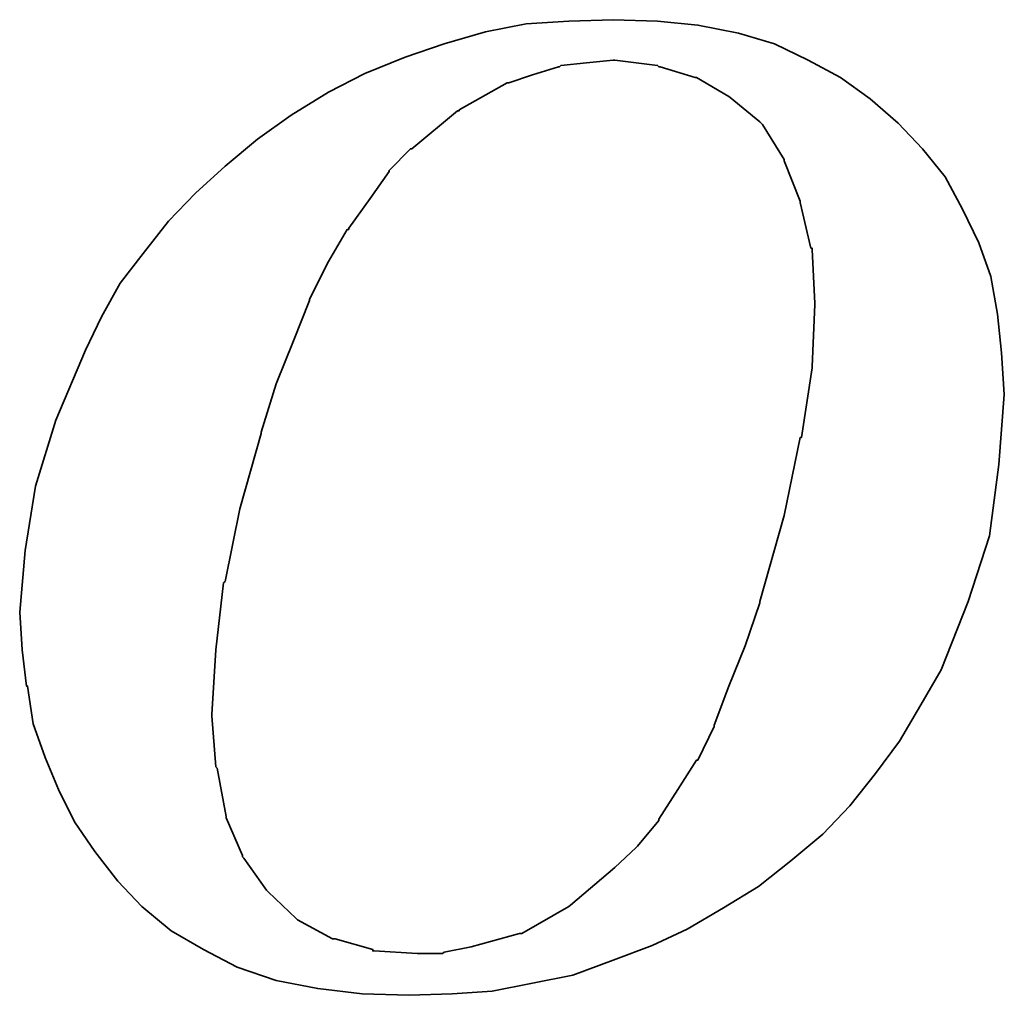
# Model space of a CAD drawing. Header units: inches. Extents: x 36 to 678, y -393 to 752.
# Tile 31 of 41: x 211.69 to 214.84, y 146.64 to 149.76. Entities that reach past the tile are written whole.
import ezdxf

# ---------------------------------------------------------------- set-up
doc = ezdxf.new("R2010")
doc.units = ezdxf.units.IN
doc.header["$LTSCALE"] = 5
doc.header["$MEASUREMENT"] = 0
doc.layers.add('DIM', color=4, linetype='Continuous')
doc.layers.add('layer 1', color=7, linetype='Continuous')

# ---------------------------------------------------------------- blocks, each defined once
blk = doc.blocks.new('TBI MOTION logo(完整正式版)')
at = {"layer": 'layer 1', "color": 22, "lineweight": 35}
for points, knots in [([(-11.34375, -6.98375), (-11.34375, -6.98375), (-10.91375, -7.43875), (-10.91375, -7.43875), (-10.91375, -7.43875), (-10.91375, -7.43875), (-10.38625, -7.87125), (-10.38625, -7.87125), (-10.38625, -7.87125), (-10.38625, -7.87125), (-9.81125, -8.20375), (-9.81125, -8.20375), (-9.81125, -8.20375), (-9.81125, -8.20375), (-9.21125, -8.51875), (-9.21125, -8.51875), (-9.21125, -8.51875), (-9.21125, -8.51875), (-8.51625, -8.75875), (-8.51625, -8.75875), (-8.51625, -8.75875), (-8.51625, -8.75875), (-7.77125, -8.90375), (-7.77125, -8.90375), (-7.77125, -8.90375), (-7.77125, -8.90375), (-6.97875, -8.99875), (-6.97875, -8.99875), (-6.97875, -8.99875), (-6.97875, -8.99875), (-6.14125, -9.02375), (-6.14125, -9.02375), (-6.14125, -9.02375), (-6.14125, -9.02375), (-5.37125, -8.99875), (-5.37125, -8.99875), (-5.37125, -8.99875), (-5.37125, -8.99875), (-4.65375, -8.94875), (-4.65375, -8.94875), (-4.65375, -8.94875), (-4.65375, -8.94875), (-3.93375, -8.80625), (-3.93375, -8.80625), (-3.93375, -8.80625), (-3.93375, -8.80625), (-3.21375, -8.66375), (-3.21375, -8.66375), (-3.21375, -8.66375), (-3.21375, -8.66375), (-2.49375, -8.39875), (-2.49375, -8.39875), (-2.49375, -8.39875), (-2.49375, -8.39875), (-1.79875, -8.13375), (-1.79875, -8.13375), (-1.79875, -8.13375), (-1.79875, -8.13375), (-1.17375, -7.84375), (-1.17375, -7.84375), (-1.17375, -7.84375), (-1.17375, -7.84375), (-0.52375, -7.46375), (-0.52375, -7.46375), (-0.52375, -7.46375), (-0.52375, -7.46375), (0.10124, -7.07875), (0.10124, -7.07875), (0.10124, -7.07875), (0.10124, -7.07875), (0.67625, -6.62375), (0.67625, -6.62375), (0.67625, -6.62375), (0.67625, -6.62375), (1.24874, -6.14375), (1.24874, -6.14375), (1.24874, -6.14375), (1.24874, -6.14375), (1.72874, -5.64125), (1.72874, -5.64125), (1.72874, -5.64125), (1.72874, -5.64125), (2.18624, -5.06375), (2.18624, -5.06375), (2.18624, -5.06375), (2.18624, -5.06375), (2.61625, -4.48874), (2.61625, -4.48874), (2.61625, -4.48874), (2.61625, -4.48874), (3.00125, -3.83874), (3.00125, -3.83874), (3.00125, -3.83874), (3.00125, -3.83874), (3.36124, -3.21374), (3.36124, -3.21374), (3.36124, -3.21374), (3.36124, -3.21374), (3.84374, -1.99125), (3.84374, -1.99125), (3.84374, -1.99125), (3.84374, -1.99125), (4.22625, -0.81875), (4.22625, -0.81875), (4.22625, -0.81875), (4.22625, -0.81875), (4.39125, 0.45624), (4.39125, 0.45624), (4.39125, 0.45624), (4.39125, 0.45624), (4.48874, 1.70124), (4.48874, 1.70124), (4.48874, 1.70124), (4.48874, 1.70124), (4.43874, 2.44625), (4.43874, 2.44625), (4.43874, 2.44625), (4.43874, 2.44625), (4.36874, 3.14125), (4.36874, 3.14125), (4.36874, 3.14125), (4.36874, 3.14125), (4.25125, 3.81125), (4.25125, 3.81125), (4.25125, 3.81125), (4.25125, 3.81125), (4.03124, 4.41125), (4.03124, 4.41125), (4.03124, 4.41125), (4.03124, 4.41125), (3.74374, 5.01125), (3.74374, 5.01125), (3.74374, 5.01125), (3.74374, 5.01125), (3.43124, 5.58875), (3.43124, 5.58875), (3.43124, 5.58875), (3.43124, 5.58875), (3.02625, 6.09125), (3.02625, 6.09125), (3.02625, 6.09125), (3.02625, 6.09125), (2.59374, 6.54875), (2.59374, 6.54875), (2.59374, 6.54875), (2.59374, 6.54875), (2.09124, 6.98125), (2.09124, 6.98125), (2.09124, 6.98125), (2.09124, 6.98125), (1.56124, 7.36625), (1.56124, 7.36625), (1.56124, 7.36625), (1.56124, 7.36625), (0.98624, 7.67625), (0.98624, 7.67625), (0.98624, 7.67625), (0.98624, 7.67625), (0.38624, 7.96375), (0.38624, 7.96375), (0.38624, 7.96375), (0.38624, 7.96375), (-0.25875, 8.15625), (-0.25875, 8.15625), (-0.25875, 8.15625), (-0.25875, 8.15625), (-0.98125, 8.30125), (-0.98125, 8.30125), (-0.98125, 8.30125), (-0.98125, 8.30125), (-1.70124, 8.37125), (-1.70124, 8.37125), (-1.70124, 8.37125), (-1.70124, 8.37125), (-2.49375, 8.39624), (-2.49375, 8.39624), (-2.49375, 8.39624), (-2.49375, 8.39624), (-3.28625, 8.37125), (-3.28625, 8.37125), (-3.28625, 8.37125), (-3.28625, 8.37125), (-4.05125, 8.32125), (-4.05125, 8.32125), (-4.05125, 8.32125), (-4.05125, 8.32125), (-4.77375, 8.18125), (-4.77375, 8.18125), (-4.77375, 8.18125), (-4.77375, 8.18125), (-5.51625, 7.96375), (-5.51625, 7.96375), (-5.51625, 7.96375), (-5.51625, 7.96375), (-6.21125, 7.72625), (-6.21125, 7.72625), (-6.21125, 7.72625), (-6.21125, 7.72625), (-6.92875, 7.43625), (-6.92875, 7.43625), (-6.92875, 7.43625), (-6.92875, 7.43625), (-7.57875, 7.10125), (-7.57875, 7.10125), (-7.57875, 7.10125), (-7.57875, 7.10125), (-8.24875, 6.69125), (-8.24875, 6.69125), (-8.24875, 6.69125), (-8.24875, 6.69125), (-8.84875, 6.26125), (-8.84875, 6.26125), (-8.84875, 6.26125), (-8.84875, 6.26125), (-9.42625, 5.78125), (-9.42625, 5.78125), (-9.42625, 5.78125), (-9.42625, 5.78125), (-9.95375, 5.30125), (-9.95375, 5.30125), (-9.95375, 5.30125), (-9.95375, 5.30125), (-10.43375, 4.79624), (-10.43375, 4.79624), (-10.43375, 4.79624), (-10.43375, 4.79624), (-10.88875, 4.22125), (-10.88875, 4.22125), (-10.88875, 4.22125), (-10.88875, 4.22125), (-11.29875, 3.69375), (-11.29875, 3.69375), (-11.29875, 3.69375), (-11.29875, 3.69375), (-11.63375, 3.09125), (-11.63375, 3.09125), (-11.63375, 3.09125), (-11.63375, 3.09125), (-11.91875, 2.49625), (-11.91875, 2.49625), (-11.91875, 2.49625), (-11.91875, 2.49625), (-12.44875, 1.24625), (-12.44875, 1.24625), (-12.44875, 1.24625), (-12.44875, 1.24625), (-12.80875, 0.06874), (-12.80875, 0.06874), (-12.80875, 0.06874), (-12.80875, 0.06874), (-12.99875, -1.07875), (-12.99875, -1.07875), (-12.99875, -1.07875), (-12.99875, -1.07875), (-13.09375, -2.18375), (-13.09375, -2.18375), (-13.09375, -2.18375), (-13.09375, -2.18375), (-13.04875, -2.85375), (-13.04875, -2.85375), (-13.04875, -2.85375), (-13.04875, -2.85375), (-12.97375, -3.50375), (-12.97375, -3.50375), (-12.97375, -3.50375), (-12.97375, -3.50375), (-12.95375, -3.50375), (-12.95375, -3.50375), (-12.95375, -3.50375), (-12.95375, -3.50375), (-12.85375, -4.17375), (-12.85375, -4.17375), (-12.85375, -4.17375), (-12.85375, -4.17375), (-12.63875, -4.77624), (-12.63875, -4.77624), (-12.63875, -4.77624), (-12.63875, -4.77624), (-12.39875, -5.35125), (-12.39875, -5.35125), (-12.39875, -5.35125), (-12.39875, -5.35125), (-12.11375, -5.92875), (-12.11375, -5.92875), (-12.11375, -5.92875), (-12.11375, -5.92875), (-11.75375, -6.45375), (-11.75375, -6.45375), (-11.75375, -6.45375), (-11.75375, -6.45375), (-11.34375, -6.98375), (-11.34375, -6.98375)], [0, 0, 0, 0, 0.01369863, 0.01369863, 0.01369863, 0.01369863, 0.02739726, 0.02739726, 0.02739726, 0.02739726, 0.04109589, 0.04109589, 0.04109589, 0.04109589, 0.05479452, 0.05479452, 0.05479452, 0.05479452, 0.06849315, 0.06849315, 0.06849315, 0.06849315, 0.08219178, 0.08219178, 0.08219178, 0.08219178, 0.09589041, 0.09589041, 0.09589041, 0.09589041, 0.10958904, 0.10958904, 0.10958904, 0.10958904, 0.12328767, 0.12328767, 0.12328767, 0.12328767, 0.1369863, 0.1369863, 0.1369863, 0.1369863, 0.15068493, 0.15068493, 0.15068493, 0.15068493, 0.16438356, 0.16438356, 0.16438356, 0.16438356, 0.17808219, 0.17808219, 0.17808219, 0.17808219, 0.19178082, 0.19178082, 0.19178082, 0.19178082, 0.20547945, 0.20547945, 0.20547945, 0.20547945, 0.21917808, 0.21917808, 0.21917808, 0.21917808, 0.23287671, 0.23287671, 0.23287671, 0.23287671, 0.24657534, 0.24657534, 0.24657534, 0.24657534, 0.26027397, 0.26027397, 0.26027397, 0.26027397, 0.2739726, 0.2739726, 0.2739726, 0.2739726, 0.28767123, 0.28767123, 0.28767123, 0.28767123, 0.30136986, 0.30136986, 0.30136986, 0.30136986, 0.31506849, 0.31506849, 0.31506849, 0.31506849, 0.32876712, 0.32876712, 0.32876712, 0.32876712, 0.34246575, 0.34246575, 0.34246575, 0.34246575, 0.35616438, 0.35616438, 0.35616438, 0.35616438, 0.36986301, 0.36986301, 0.36986301, 0.36986301, 0.38356164, 0.38356164, 0.38356164, 0.38356164, 0.39726027, 0.39726027, 0.39726027, 0.39726027, 0.4109589, 0.4109589, 0.4109589, 0.4109589, 0.42465753, 0.42465753, 0.42465753, 0.42465753, 0.43835616, 0.43835616, 0.43835616, 0.43835616, 0.45205479, 0.45205479, 0.45205479, 0.45205479, 0.46575342, 0.46575342, 0.46575342, 0.46575342, 0.47945205, 0.47945205, 0.47945205, 0.47945205, 0.49315068, 0.49315068, 0.49315068, 0.49315068, 0.50684932, 0.50684932, 0.50684932, 0.50684932, 0.52054795, 0.52054795, 0.52054795, 0.52054795, 0.53424658, 0.53424658, 0.53424658, 0.53424658, 0.54794521, 0.54794521, 0.54794521, 0.54794521, 0.56164384, 0.56164384, 0.56164384, 0.56164384, 0.57534247, 0.57534247, 0.57534247, 0.57534247, 0.5890411, 0.5890411, 0.5890411, 0.5890411, 0.60273973, 0.60273973, 0.60273973, 0.60273973, 0.61643836, 0.61643836, 0.61643836, 0.61643836, 0.63013699, 0.63013699, 0.63013699, 0.63013699, 0.64383562, 0.64383562, 0.64383562, 0.64383562, 0.65753425, 0.65753425, 0.65753425, 0.65753425, 0.67123288, 0.67123288, 0.67123288, 0.67123288, 0.68493151, 0.68493151, 0.68493151, 0.68493151, 0.69863014, 0.69863014, 0.69863014, 0.69863014, 0.71232877, 0.71232877, 0.71232877, 0.71232877, 0.7260274, 0.7260274, 0.7260274, 0.7260274, 0.73972603, 0.73972603, 0.73972603, 0.73972603, 0.75342466, 0.75342466, 0.75342466, 0.75342466, 0.76712329, 0.76712329, 0.76712329, 0.76712329, 0.78082192, 0.78082192, 0.78082192, 0.78082192, 0.79452055, 0.79452055, 0.79452055, 0.79452055, 0.80821918, 0.80821918, 0.80821918, 0.80821918, 0.82191781, 0.82191781, 0.82191781, 0.82191781, 0.83561644, 0.83561644, 0.83561644, 0.83561644, 0.84931507, 0.84931507, 0.84931507, 0.84931507, 0.8630137, 0.8630137, 0.8630137, 0.8630137, 0.87671233, 0.87671233, 0.87671233, 0.87671233, 0.89041096, 0.89041096, 0.89041096, 0.89041096, 0.90410959, 0.90410959, 0.90410959, 0.90410959, 0.91780822, 0.91780822, 0.91780822, 0.91780822, 0.93150685, 0.93150685, 0.93150685, 0.93150685, 0.94520548, 0.94520548, 0.94520548, 0.94520548, 0.95890411, 0.95890411, 0.95890411, 0.95890411, 0.97260274, 0.97260274, 0.97260274, 0.97260274, 0.98630137, 0.98630137, 0.98630137, 0.98630137, 1, 1, 1, 1]), ([(-8.77875, 1.03124), (-8.77875, 1.03124), (-8.51625, 1.89625), (-8.51625, 1.89625), (-8.51625, 1.89625), (-8.51625, 1.89625), (-8.20375, 2.66375), (-8.20375, 2.66375), (-8.20375, 2.66375), (-8.20375, 2.66375), (-7.91625, 3.38125), (-7.91625, 3.38125), (-7.91625, 3.38125), (-7.91625, 3.38125), (-7.91625, 3.40624), (-7.91625, 3.40624), (-7.91625, 3.40624), (-7.91625, 3.40624), (-7.57875, 4.07624), (-7.57875, 4.07624), (-7.57875, 4.07624), (-7.57875, 4.07624), (-7.24375, 4.65125), (-7.24375, 4.65125), (-7.24375, 4.65125), (-7.24375, 4.65125), (-7.21875, 4.65125), (-7.21875, 4.65125), (-7.21875, 4.65125), (-7.21875, 4.65125), (-7.21875, 4.67624), (-7.21875, 4.67624), (-7.21875, 4.67624), (-7.21875, 4.67624), (-6.83625, 5.20375), (-6.83625, 5.20375), (-6.83625, 5.20375), (-6.83625, 5.20375), (-6.49875, 5.68625), (-6.49875, 5.68625), (-6.49875, 5.68625), (-6.49875, 5.68625), (-6.49875, 5.70625), (-6.49875, 5.70625), (-6.49875, 5.70625), (-6.49875, 5.70625), (-6.11625, 6.09125), (-6.11625, 6.09125), (-6.11625, 6.09125), (-6.11625, 6.09125), (-6.09125, 6.09125), (-6.09125, 6.09125), (-6.09125, 6.09125), (-6.09125, 6.09125), (-5.27375, 6.76625), (-5.27375, 6.76625), (-5.27375, 6.76625), (-5.27375, 6.76625), (-5.24875, 6.76625), (-5.24875, 6.76625), (-5.24875, 6.76625), (-5.24875, 6.76625), (-5.24875, 6.78625), (-5.24875, 6.78625), (-5.24875, 6.78625), (-5.24875, 6.78625), (-4.38875, 7.26624), (-4.38875, 7.26624), (-4.38875, 7.26624), (-4.38875, 7.26624), (-4.36125, 7.26624), (-4.36125, 7.26624), (-4.36125, 7.26624), (-4.36125, 7.26624), (-3.93375, 7.41125), (-3.93375, 7.41125), (-3.93375, 7.41125), (-3.93375, 7.41125), (-3.47375, 7.55625), (-3.47375, 7.55625), (-3.47375, 7.55625), (-3.47375, 7.55625), (-3.45375, 7.55625), (-3.45375, 7.55625), (-3.45375, 7.55625), (-3.45375, 7.55625), (-3.42875, 7.58124), (-3.42875, 7.58124), (-3.42875, 7.58124), (-3.42875, 7.58124), (-2.97375, 7.62625), (-2.97375, 7.62625), (-2.97375, 7.62625), (-2.97375, 7.62625), (-2.49375, 7.67625), (-2.49375, 7.67625), (-2.49375, 7.67625), (-2.49375, 7.67625), (-2.46875, 7.67625), (-2.46875, 7.67625), (-2.46875, 7.67625), (-2.46875, 7.67625), (-1.70124, 7.58124), (-1.70124, 7.58124), (-1.70124, 7.58124), (-1.70124, 7.58124), (-1.67875, 7.55625), (-1.67875, 7.55625), (-1.67875, 7.55625), (-1.67875, 7.55625), (-1.65375, 7.55625), (-1.65375, 7.55625), (-1.65375, 7.55625), (-1.65375, 7.55625), (-1.03125, 7.36625), (-1.03125, 7.36625), (-1.03125, 7.36625), (-1.03125, 7.36625), (-1.00625, 7.36625), (-1.00625, 7.36625), (-1.00625, 7.36625), (-1.00625, 7.36625), (-0.43124, 7.02624), (-0.43124, 7.02624), (-0.43124, 7.02624), (-0.43124, 7.02624), (-0.40625, 7.00624), (-0.40625, 7.00624), (-0.40625, 7.00624), (-0.40625, 7.00624), (0.12124, 6.57124), (0.12124, 6.57124), (0.12124, 6.57124), (0.12124, 6.57124), (0.14624, 6.54875), (0.14624, 6.54875), (0.14624, 6.54875), (0.14624, 6.54875), (0.17124, 6.52375), (0.17124, 6.52375), (0.17124, 6.52375), (0.17124, 6.52375), (0.55625, 5.89875), (0.55625, 5.89875), (0.55625, 5.89875), (0.55625, 5.89875), (0.55625, 5.87625), (0.55625, 5.87625), (0.55625, 5.87625), (0.55625, 5.87625), (0.84124, 5.15625), (0.84124, 5.15625), (0.84124, 5.15625), (0.84124, 5.15625), (0.84124, 5.13125), (0.84124, 5.13125), (0.84124, 5.13125), (0.84124, 5.13125), (1.03624, 4.31875), (1.03624, 4.31875), (1.03624, 4.31875), (1.03624, 4.31875), (1.05624, 4.31875), (1.05624, 4.31875), (1.05624, 4.31875), (1.05624, 4.31875), (1.05624, 4.29125), (1.05624, 4.29125), (1.05624, 4.29125), (1.05624, 4.29125), (1.10625, 3.33125), (1.10625, 3.33125), (1.10625, 3.33125), (1.10625, 3.33125), (1.10625, 3.30875), (1.10625, 3.30875), (1.10625, 3.30875), (1.10625, 3.30875), (1.05624, 2.20624), (1.05624, 2.20624), (1.05624, 2.20624), (1.05624, 2.20624), (1.05624, 2.18124), (1.05624, 2.18124), (1.05624, 2.18124), (1.05624, 2.18124), (0.86624, 0.93624), (0.86624, 0.93624), (0.86624, 0.93624), (0.86624, 0.93624), (0.84124, 0.93624), (0.84124, 0.93624), (0.84124, 0.93624), (0.84124, 0.93624), (0.55625, -0.45874), (0.55625, -0.45874), (0.55625, -0.45874), (0.55625, -0.45874), (0.12124, -1.99125), (0.12124, -1.99125), (0.12124, -1.99125), (0.12124, -1.99125), (0.12124, -2.01874), (0.12124, -2.01874), (0.12124, -2.01874), (0.12124, -2.01874), (-0.13874, -2.78375), (-0.13874, -2.78375), (-0.13874, -2.78375), (-0.13874, -2.78375), (-0.43124, -3.50375), (-0.43124, -3.50375), (-0.43124, -3.50375), (-0.43124, -3.50375), (-0.69375, -4.19875), (-0.69375, -4.19875), (-0.69375, -4.19875), (-0.69375, -4.19875), (-0.69375, -4.22375), (-0.69375, -4.22375), (-0.69375, -4.22375), (-0.69375, -4.22375), (-0.98125, -4.82374), (-0.98125, -4.82374), (-0.98125, -4.82374), (-0.98125, -4.82374), (-1.00625, -4.82374), (-1.00625, -4.82374), (-1.00625, -4.82374), (-1.00625, -4.82374), (-1.33875, -5.35125), (-1.33875, -5.35125), (-1.33875, -5.35125), (-1.33875, -5.35125), (-1.67875, -5.87875), (-1.67875, -5.87875), (-1.67875, -5.87875), (-1.67875, -5.87875), (-1.67875, -5.90375), (-1.67875, -5.90375), (-1.67875, -5.90375), (-1.67875, -5.90375), (-2.05875, -6.35875), (-2.05875, -6.35875), (-2.05875, -6.35875), (-2.05875, -6.35875), (-2.08375, -6.38375), (-2.08375, -6.38375), (-2.08375, -6.38375), (-2.08375, -6.38375), (-2.46875, -6.74375), (-2.46875, -6.74375), (-2.46875, -6.74375), (-2.46875, -6.74375), (-3.25875, -7.41625), (-3.25875, -7.41625), (-3.25875, -7.41625), (-3.25875, -7.41625), (-3.28625, -7.43875), (-3.28625, -7.43875), (-3.28625, -7.43875), (-3.28625, -7.43875), (-4.12375, -7.91875), (-4.12375, -7.91875), (-4.12375, -7.91875), (-4.12375, -7.91875), (-4.14875, -7.91875), (-4.14875, -7.91875), (-4.14875, -7.91875), (-4.14875, -7.91875), (-4.17125, -7.91875), (-4.17125, -7.91875), (-4.17125, -7.91875), (-4.17125, -7.91875), (-5.03375, -8.15875), (-5.03375, -8.15875), (-5.03375, -8.15875), (-5.03375, -8.15875), (-5.51625, -8.25625), (-5.51625, -8.25625), (-5.51625, -8.25625), (-5.51625, -8.25625), (-5.54125, -8.27875), (-5.54125, -8.27875), (-5.54125, -8.27875), (-5.54125, -8.27875), (-5.56375, -8.27875), (-5.56375, -8.27875), (-5.56375, -8.27875), (-5.56375, -8.27875), (-5.99625, -8.27875), (-5.99625, -8.27875), (-5.99625, -8.27875), (-5.99625, -8.27875), (-6.76375, -8.23125), (-6.76375, -8.23125), (-6.76375, -8.23125), (-6.76375, -8.23125), (-6.78875, -8.23125), (-6.78875, -8.23125), (-6.78875, -8.23125), (-6.78875, -8.23125), (-6.78875, -8.20375), (-6.78875, -8.20375), (-6.78875, -8.20375), (-6.78875, -8.20375), (-7.45875, -8.01375), (-7.45875, -8.01375), (-7.45875, -8.01375), (-7.45875, -8.01375), (-7.48375, -8.01375), (-7.48375, -8.01375), (-7.48375, -8.01375), (-7.48375, -8.01375), (-7.50875, -8.01375), (-7.50875, -8.01375), (-7.50875, -8.01375), (-7.50875, -8.01375), (-8.13125, -7.67875), (-8.13125, -7.67875), (-8.13125, -7.67875), (-8.13125, -7.67875), (-8.15625, -7.65375), (-8.15625, -7.65375), (-8.15625, -7.65375), (-8.15625, -7.65375), (-8.65875, -7.17375), (-8.65875, -7.17375), (-8.65875, -7.17375), (-8.65875, -7.17375), (-8.68375, -7.14875), (-8.68375, -7.14875), (-8.68375, -7.14875), (-8.68375, -7.14875), (-9.08875, -6.57375), (-9.08875, -6.57375), (-9.08875, -6.57375), (-9.08875, -6.57375), (-9.11375, -6.54875), (-9.11375, -6.54875), (-9.11375, -6.54875), (-9.11375, -6.54875), (-9.11375, -6.52875), (-9.11375, -6.52875), (-9.11375, -6.52875), (-9.11375, -6.52875), (-9.40375, -5.85375), (-9.40375, -5.85375), (-9.40375, -5.85375), (-9.40375, -5.85375), (-9.40375, -5.82875), (-9.40375, -5.82875), (-9.40375, -5.82875), (-9.40375, -5.82875), (-9.56875, -4.96875), (-9.56875, -4.96875), (-9.56875, -4.96875), (-9.56875, -4.96875), (-9.59375, -4.94375), (-9.59375, -4.94375), (-9.59375, -4.94375), (-9.59375, -4.94375), (-9.66375, -4.03375), (-9.66375, -4.03375), (-9.66375, -4.03375), (-9.66375, -4.03375), (-9.66375, -4.00875), (-9.66375, -4.00875), (-9.66375, -4.00875), (-9.66375, -4.00875), (-9.59375, -2.85375), (-9.59375, -2.85375), (-9.59375, -2.85375), (-9.59375, -2.85375), (-9.45125, -1.65875), (-9.45125, -1.65875), (-9.45125, -1.65875), (-9.45125, -1.65875), (-9.42625, -1.63375), (-9.42625, -1.63375), (-9.42625, -1.63375), (-9.42625, -1.63375), (-9.16125, -0.33875), (-9.16125, -0.33875), (-9.16125, -0.33875), (-9.16125, -0.33875), (-8.77875, 1.00624), (-8.77875, 1.00624), (-8.77875, 1.00624), (-8.77875, 1.00624), (-8.77875, 1.03124), (-8.77875, 1.03124)], [0, 0, 0, 0, 0.01020408, 0.01020408, 0.01020408, 0.01020408, 0.02040816, 0.02040816, 0.02040816, 0.02040816, 0.03061224, 0.03061224, 0.03061224, 0.03061224, 0.04081633, 0.04081633, 0.04081633, 0.04081633, 0.05102041, 0.05102041, 0.05102041, 0.05102041, 0.06122449, 0.06122449, 0.06122449, 0.06122449, 0.07142857, 0.07142857, 0.07142857, 0.07142857, 0.08163265, 0.08163265, 0.08163265, 0.08163265, 0.09183673, 0.09183673, 0.09183673, 0.09183673, 0.10204082, 0.10204082, 0.10204082, 0.10204082, 0.1122449, 0.1122449, 0.1122449, 0.1122449, 0.12244898, 0.12244898, 0.12244898, 0.12244898, 0.13265306, 0.13265306, 0.13265306, 0.13265306, 0.14285714, 0.14285714, 0.14285714, 0.14285714, 0.15306122, 0.15306122, 0.15306122, 0.15306122, 0.16326531, 0.16326531, 0.16326531, 0.16326531, 0.17346939, 0.17346939, 0.17346939, 0.17346939, 0.18367347, 0.18367347, 0.18367347, 0.18367347, 0.19387755, 0.19387755, 0.19387755, 0.19387755, 0.20408163, 0.20408163, 0.20408163, 0.20408163, 0.21428571, 0.21428571, 0.21428571, 0.21428571, 0.2244898, 0.2244898, 0.2244898, 0.2244898, 0.23469388, 0.23469388, 0.23469388, 0.23469388, 0.24489796, 0.24489796, 0.24489796, 0.24489796, 0.25510204, 0.25510204, 0.25510204, 0.25510204, 0.26530612, 0.26530612, 0.26530612, 0.26530612, 0.2755102, 0.2755102, 0.2755102, 0.2755102, 0.28571429, 0.28571429, 0.28571429, 0.28571429, 0.29591837, 0.29591837, 0.29591837, 0.29591837, 0.30612245, 0.30612245, 0.30612245, 0.30612245, 0.31632653, 0.31632653, 0.31632653, 0.31632653, 0.32653061, 0.32653061, 0.32653061, 0.32653061, 0.33673469, 0.33673469, 0.33673469, 0.33673469, 0.34693878, 0.34693878, 0.34693878, 0.34693878, 0.35714286, 0.35714286, 0.35714286, 0.35714286, 0.36734694, 0.36734694, 0.36734694, 0.36734694, 0.37755102, 0.37755102, 0.37755102, 0.37755102, 0.3877551, 0.3877551, 0.3877551, 0.3877551, 0.39795918, 0.39795918, 0.39795918, 0.39795918, 0.40816327, 0.40816327, 0.40816327, 0.40816327, 0.41836735, 0.41836735, 0.41836735, 0.41836735, 0.42857143, 0.42857143, 0.42857143, 0.42857143, 0.43877551, 0.43877551, 0.43877551, 0.43877551, 0.44897959, 0.44897959, 0.44897959, 0.44897959, 0.45918367, 0.45918367, 0.45918367, 0.45918367, 0.46938776, 0.46938776, 0.46938776, 0.46938776, 0.47959184, 0.47959184, 0.47959184, 0.47959184, 0.48979592, 0.48979592, 0.48979592, 0.48979592, 0.5, 0.5, 0.5, 0.5, 0.51020408, 0.51020408, 0.51020408, 0.51020408, 0.52040816, 0.52040816, 0.52040816, 0.52040816, 0.53061224, 0.53061224, 0.53061224, 0.53061224, 0.54081633, 0.54081633, 0.54081633, 0.54081633, 0.55102041, 0.55102041, 0.55102041, 0.55102041, 0.56122449, 0.56122449, 0.56122449, 0.56122449, 0.57142857, 0.57142857, 0.57142857, 0.57142857, 0.58163265, 0.58163265, 0.58163265, 0.58163265, 0.59183673, 0.59183673, 0.59183673, 0.59183673, 0.60204082, 0.60204082, 0.60204082, 0.60204082, 0.6122449, 0.6122449, 0.6122449, 0.6122449, 0.62244898, 0.62244898, 0.62244898, 0.62244898, 0.63265306, 0.63265306, 0.63265306, 0.63265306, 0.64285714, 0.64285714, 0.64285714, 0.64285714, 0.65306122, 0.65306122, 0.65306122, 0.65306122, 0.66326531, 0.66326531, 0.66326531, 0.66326531, 0.67346939, 0.67346939, 0.67346939, 0.67346939, 0.68367347, 0.68367347, 0.68367347, 0.68367347, 0.69387755, 0.69387755, 0.69387755, 0.69387755, 0.70408163, 0.70408163, 0.70408163, 0.70408163, 0.71428571, 0.71428571, 0.71428571, 0.71428571, 0.7244898, 0.7244898, 0.7244898, 0.7244898, 0.73469388, 0.73469388, 0.73469388, 0.73469388, 0.74489796, 0.74489796, 0.74489796, 0.74489796, 0.75510204, 0.75510204, 0.75510204, 0.75510204, 0.76530612, 0.76530612, 0.76530612, 0.76530612, 0.7755102, 0.7755102, 0.7755102, 0.7755102, 0.78571429, 0.78571429, 0.78571429, 0.78571429, 0.79591837, 0.79591837, 0.79591837, 0.79591837, 0.80612245, 0.80612245, 0.80612245, 0.80612245, 0.81632653, 0.81632653, 0.81632653, 0.81632653, 0.82653061, 0.82653061, 0.82653061, 0.82653061, 0.83673469, 0.83673469, 0.83673469, 0.83673469, 0.84693878, 0.84693878, 0.84693878, 0.84693878, 0.85714286, 0.85714286, 0.85714286, 0.85714286, 0.86734694, 0.86734694, 0.86734694, 0.86734694, 0.87755102, 0.87755102, 0.87755102, 0.87755102, 0.8877551, 0.8877551, 0.8877551, 0.8877551, 0.89795918, 0.89795918, 0.89795918, 0.89795918, 0.90816327, 0.90816327, 0.90816327, 0.90816327, 0.91836735, 0.91836735, 0.91836735, 0.91836735, 0.92857143, 0.92857143, 0.92857143, 0.92857143, 0.93877551, 0.93877551, 0.93877551, 0.93877551, 0.94897959, 0.94897959, 0.94897959, 0.94897959, 0.95918367, 0.95918367, 0.95918367, 0.95918367, 0.96938776, 0.96938776, 0.96938776, 0.96938776, 0.97959184, 0.97959184, 0.97959184, 0.97959184, 0.98979592, 0.98979592, 0.98979592, 0.98979592, 1, 1, 1, 1])]:
    blk.add_open_spline(points, degree=3, knots=knots, dxfattribs=at)

msp = doc.modelspace()

# ---------------------------------------------------------------- block references
at = {"layer": 'DIM', "color": 7, "xscale": 0.1791590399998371, "yscale": 0.1791590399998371, "zscale": 0.1791590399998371}
msp.add_blockref('TBI MOTION logo(完整正式版)', (214.0341, 148.2583), dxfattribs=at)

doc.saveas('drawing.dxf')
